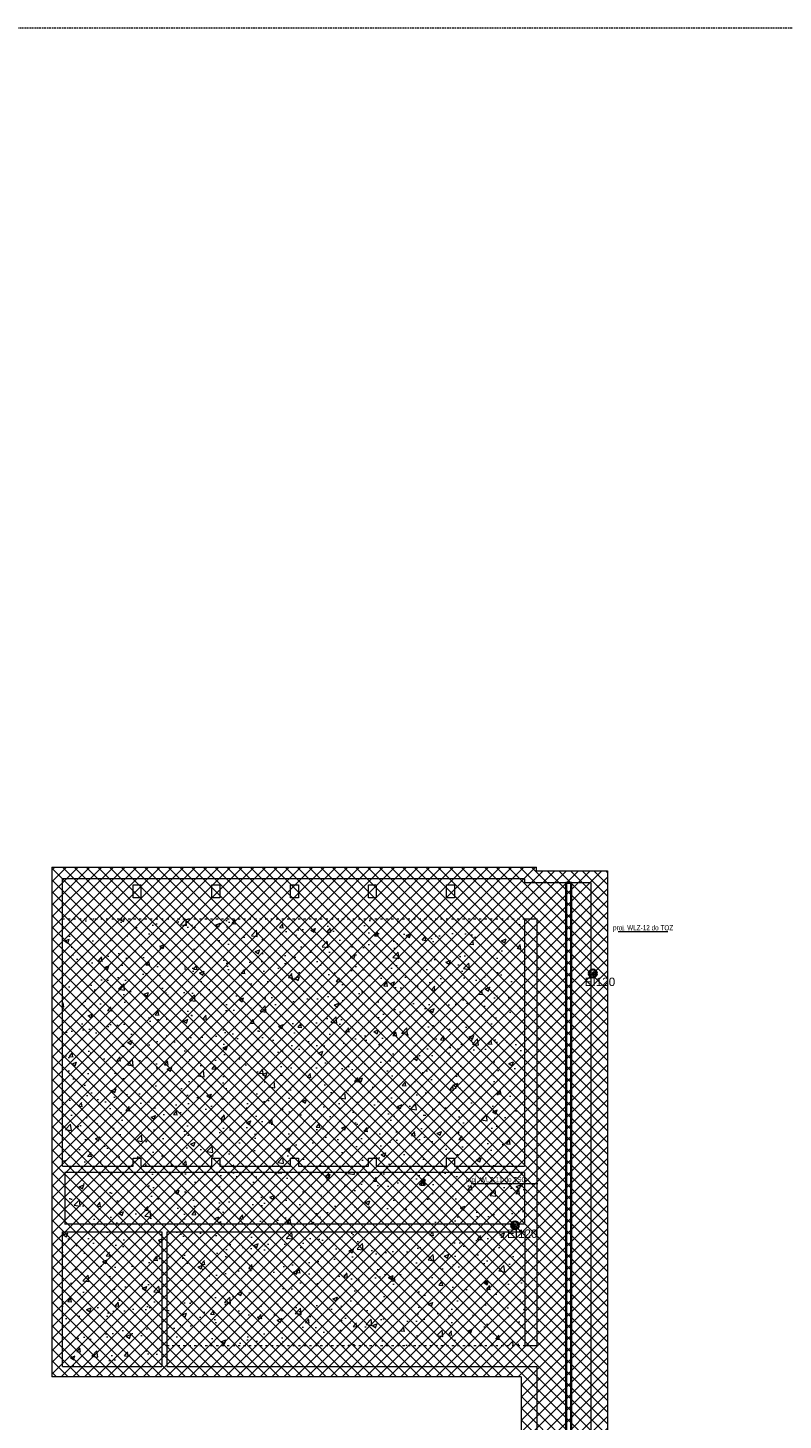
# Model space of a CAD drawing. Header units: millimetres. Extents: x 167773 to 185035, y -114105 to -66770.
# Tile 106 of 114: x 171225 to 174118, y -84437 to -79105. Entities that reach past the tile are written whole.
import ezdxf
from ezdxf.enums import TextEntityAlignment as Align

# ---------------------------------------------------------------- set-up
doc = ezdxf.new("R2010")
doc.units = ezdxf.units.MM
doc.linetypes.add('ACAD_ISO03W100', pattern=[30, 12, -18])
doc.linetypes.add('HIDDEN', pattern=[9.525, 6.35, -3.175])
for name, color, linetype, lineweight in [('b-przerywana1', 9, 'ACAD_ISO03W100', 9), ('b-ściany', 2, 'Continuous', 9), ('El-koryta_puszki', 1, 'Continuous', 35), ('El_gniazda', 144, 'Continuous', 35), ('h-hatch', 8, 'Continuous', 9)]:
    doc.layers.add(name, color=color, linetype=linetype, lineweight=lineweight)
doc.layers.add('x-revclouds', color=190, linetype='HIDDEN', lineweight=9, plot=False)
doc.styles.add('Arial', font='arial.ttf')
doc.styles.add('PPAB_100', font='arial.ttf', dxfattribs={"height": 18})
pattern_1 = [(50, (15000, 0), (182.18467, -15.93909), [19.05, -209.55]), (355, (15000, 0), (-35.24283, 191.05664), [15.24, -167.64]), (100.451, (15015.18, -1.33), (146.9425, 175.11669), [16.19, -178.09]), (46.1842, (15000, 50.8), (271.07904, -42.04233), [28.575, -314.325]), (96.6356, (15022.6, 47.3), (237.40423, 247.42556), [24.285, -267.135]), (351.184, (15000, 50.8), (237.4046, 247.4251), [22.86, -251.46]), (21, (15025.4, 38.1), (151.61488, -102.26552), [19.05, -209.55]), (326, (15025.4, 38.1), (61.80203, 184.18797), [15.24, -167.64]), (71.4514, (15038.03, 29.58), (213.41649, 81.92286), [16.19, -178.09]), (37.5, (15000, 0), (3.088603, 84.55504), [0, -165.608, 0, -170.18, 0, -168.275]), (7.5, (15000, 0), (66.819663, 100.180575), [0, -97.028, 0, -161.798, 0, -64.135]), (327.5, (14943.36, 0), (135.590595, -5.728744), [0, -63.5, 0, -198.12, 0, -262.89]), (317.5, (14917.96, 0), (148.12918, 25.42649), [0, -82.55, 0, -131.572, 0, -186.69])]

msp = doc.modelspace()

# ---------------------------------------------------------------- hatches: boundary and pattern name
at = {"layer": 'h-hatch'}
h = msp.add_hatch(dxfattribs=at)
h.set_pattern_fill('NET', color=256, scale=10, angle=45, style=0)
h.paths.add_polyline_path([(173115.4, -86145.9), (173115.4, -84270.9), (171317.4, -84270.9), (171317.4, -82318.9), (173173.4, -82318.9), (173173.4, -82333.9), (173445.4, -82333.9), (173445.4, -86145.9)])
at = {"layer": 'h-hatch', "ltscale": 0.5}
h = msp.add_hatch(dxfattribs=at)
h.set_pattern_fill('AR-CONC', color=256, style=0)
h.set_pattern_definition(pattern_1)
h.paths.add_polyline_path([(173127.4, -82516.9), (171357.4, -82516.9), (171357.4, -83463.9), (171628.4, -83463.9), (171628.4, -83433.9), (171658.4, -83433.9), (171658.4, -83463.9), (171930.4, -83463.9), (171930.4, -83433.9), (171960.4, -83433.9), (171960.4, -83463.9), (172231.4, -83463.9), (172231.4, -83433.9), (172261.4, -83433.9), (172261.4, -83463.9), (172529.4, -83463.9), (172529.4, -83433.9), (172559.4, -83433.9), (172559.4, -83463.9), (172829.4, -83463.9), (172829.4, -83433.9), (172859.4, -83433.9), (172859.4, -83463.9), (173127.4, -83463.9)])
h = msp.add_hatch(dxfattribs=at)
h.set_pattern_fill('AR-CONC', color=256, style=0)
h.set_pattern_definition(pattern_1)
h.paths.add_polyline_path([(173127.4, -83488.9), (171367.4, -83488.9), (171367.4, -83685.9), (173127.4, -83685.9)])
h = msp.add_hatch(dxfattribs=at)
h.set_pattern_fill('AR-CONC', color=256, style=0)
h.set_pattern_definition(pattern_1)
h.paths.add_polyline_path([(171738.4, -83715.9), (171357.4, -83715.9), (171357.4, -84230.9), (171738.4, -84230.9)])
h = msp.add_hatch(dxfattribs=at)
h.set_pattern_fill('AR-CONC', color=256, style=0)
h.set_pattern_definition(pattern_1)
h.paths.add_polyline_path([(173128.4, -83715.9), (171757.4, -83715.9), (171757.4, -84150.9), (173128.4, -84150.9)])

# ---------------------------------------------------------------- linework, layer by layer
at = {"layer": 'b-przerywana1', "ltscale": 0.7}
for p, q in [((171357.4, -82516.9), (173127.4, -82516.9)), ((171757.4, -84150.9), (173128.4, -84150.9))]:
    msp.add_line(p, q, dxfattribs=at)
at = {"layer": 'b-ściany'}
for p, q in [((171317.4, -82318.9), (173173.4, -82318.9)), ((171317.4, -82318.9), (171317.4, -84270.9)), ((173173.4, -82333.9), (173173.4, -82318.9)), ((173124.4, -82363.9), (171357.4, -82363.9)), ((171357.4, -83463.9), (171357.4, -82363.9)), ((173383.4, -82378.9), (173127.4, -82378.9)), ((173173.4, -82333.9), (173445.4, -82333.9)), ((173383.4, -86191.1), (173383.4, -82378.9)), ((173445.4, -82333.9), (173445.4, -86145.9)), ((173127.4, -82516.9), (173175.4, -82516.9)), ((173175.4, -82516.9), (173175.4, -84150.9)), ((171357.4, -83463.9), (171628.4, -83463.9)), ((171658.4, -83463.9), (171930.4, -83463.9)), ((171960.4, -83463.9), (172231.4, -83463.9)), ((172261.4, -83463.9), (172529.4, -83463.9)), ((172559.4, -83463.9), (172829.4, -83463.9)), ((172859.4, -83463.9), (173127.4, -83463.9)), ((173128.4, -83715.9), (173128.4, -84150.9)), ((173128.4, -84150.9), (173175.4, -84150.9)), ((171357.4, -84230.9), (171738.4, -84230.9)), ((171757.4, -84230.9), (173175.4, -84230.9)), ((173175.4, -84230.9), (173175.4, -86145.9)), ((173115.4, -84270.9), (171317.4, -84270.9)), ((173115.4, -84270.9), (173115.4, -86145.9))]:
    msp.add_line(p, q, dxfattribs=at)
at = {"layer": 'b-ściany', "ltscale": 0.5}
for p, q in [((171367.4, -83488.9), (171367.4, -83685.9)), ((173127.4, -83488.9), (171367.4, -83488.9)), ((173127.4, -83488.9), (173127.4, -83685.9)), ((173128.4, -83685.9), (171367.4, -83685.9)), ((171357.4, -84230.9), (171357.4, -83715.9)), ((171357.4, -83715.9), (171738.4, -83715.9)), ((171738.4, -83715.9), (171738.4, -84230.9)), ((171757.4, -83715.9), (173128.4, -83715.9)), ((171757.4, -83715.9), (171757.4, -84230.9))]:
    msp.add_line(p, q, dxfattribs=at)
at = {"layer": 'b-ściany'}
for points in [[(173124.4, -82363.9), (173127.4, -82363.9), (173127.4, -82378.9)], [(173127.4, -82516.9), (173127.4, -83463.9)], [(171628.4, -83463.9), (171628.4, -83433.9), (171658.4, -83433.9), (171658.4, -83463.9)], [(171930.4, -83463.9), (171930.4, -83433.9), (171960.4, -83433.9), (171960.4, -83463.9)], [(172231.4, -83463.9), (172231.4, -83433.9), (172261.4, -83433.9), (172261.4, -83463.9)], [(172529.4, -83463.9), (172529.4, -83433.9), (172559.4, -83433.9), (172559.4, -83463.9)], [(172829.4, -83463.9), (172829.4, -83433.9), (172859.4, -83433.9), (172859.4, -83463.9)]]:
    msp.add_lwpolyline(points, dxfattribs=at)
for points in [[(171628.4, -82436.9), (171628.4, -82386.9), (171658.4, -82386.9), (171658.4, -82436.9)], [(171930.4, -82436.9), (171930.4, -82386.9), (171960.4, -82386.9), (171960.4, -82436.9)], [(172231.4, -82436.9), (172231.4, -82386.9), (172261.4, -82386.9), (172261.4, -82436.9)], [(172529.4, -82436.9), (172529.4, -82386.9), (172559.4, -82386.9), (172559.4, -82436.9)], [(172829.4, -82436.9), (172829.4, -82386.9), (172859.4, -82386.9), (172859.4, -82436.9)]]:
    msp.add_lwpolyline(points, close=True, dxfattribs=at)
at = {"layer": 'El-koryta_puszki'}
msp.add_lwpolyline([(173286.8, -86145.9), (173306.8, -86145.9), (173306.8, -82378.9), (173286.8, -82378.9)], close=True, dxfattribs=at)
for centre in [(173389.4, -82726.4), (173091.4, -83690.9)]:
    msp.add_circle(centre, 15, dxfattribs=at)
at = {"layer": 'El_gniazda', "lineweight": 15}
for p, q in [((173486.9, -82566.2), (173676.9, -82566.2)), ((172923.9, -83530.7), (173178.9, -83530.7))]:
    msp.add_line(p, q, dxfattribs=at)
at = {"layer": 'El_gniazda'}
for points in [[(173486.9, -82566.2, 0, 10, 0), (173471.9, -82592.2, 0, 0, 0), (173396.9, -82722.1, 0, 0, 0)], [(173178.9, -83530.7, 0, 10, 0), (173163.9, -83556.7, 0, 0, 0), (173088.9, -83686.6, 0, 0, 0)]]:
    msp.add_lwpolyline(points, format="xyseb", dxfattribs=at)
for centre in [(173394.4, -82726.4), (173086.4, -83690.9)]:
    msp.add_circle(centre, 5, dxfattribs=at)
at = {"layer": 'x-revclouds'}
msp.add_lwpolyline([(182773.4, -89104.9), (167773.4, -89104.9), (167773.4, -79104.9), (182773.4, -79104.9)], close=True, dxfattribs=at)
msp.add_lwpolyline([(182773.4, -89104.9), (167773.4, -89104.9), (167773.4, -79104.9), (182773.4, -79104.9)], close=True, dxfattribs=at)

# ---------------------------------------------------------------- texts
at = {"layer": 'El-koryta_puszki', "char_height": 32, "width": 5874.378, "attachment_point": 4, "style": 'PPAB_100'}
for insert in [(173358.2, -82758.6), (173060.2, -83723.1)]:
    msp.add_mtext('EI120', dxfattribs=dict(at, insert=insert))
at = {"layer": 'El_gniazda', "style": 'Arial', "width": 0.7}
for s, p in [('proj. WLZ-12 do TOZ', (173581.9, -82561.2)), ('proj. WLZ-11 do TSG', (173018.9, -83525.7))]:
    msp.add_text(s, height=20, dxfattribs=at).set_placement(p, align=Align.CENTER)

doc.saveas('drawing.dxf')
